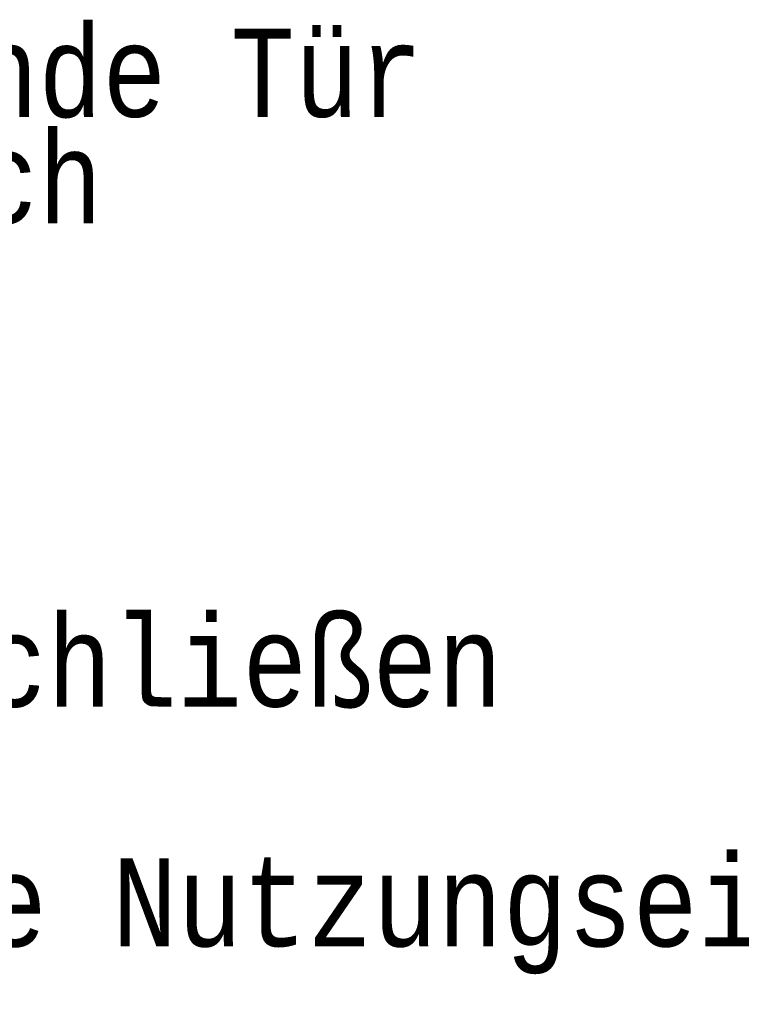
# Model space of a CAD drawing. Header units: metres. Extents: x -5 to 193, y -5 to 104.
# Tile 5 of 25: x -5.3188 to -5.2984, y -4.9406 to -4.9128. Entities that reach past the tile are written whole.
import ezdxf

# ---------------------------------------------------------------- set-up
doc = ezdxf.new("R2010")
doc.units = ezdxf.units.M
doc.linetypes.add('AUSGEZOGEN', pattern=[0])
doc.layers.add('XR$4$STANDARD', color=7, linetype='Continuous', lineweight=25)
doc.styles.add('LUCIDACONSOLE', font='LUCON.TTF')

msp = doc.modelspace()

# ---------------------------------------------------------------- texts
at = {"layer": 'XR$4$STANDARD', "color": 0, "linetype": 'AUSGEZOGEN', "lineweight": 25, "insert": (-5.343737, -4.913009), "char_height": 0.0025, "width": 0.04251628, "attachment_point": 1, "line_spacing_factor": 0.722892, "style": 'LUCIDACONSOLE'}
msp.add_mtext('{\\fLucida Console|i0|b0;\\H0.002500;\\W0.857143;\\C7;dichtschließende Tür}\\P{\\fLucida Console|i0|b0;\\H0.002500;\\W0.857143;\\C7;Neu / Austausch}\\P', dxfattribs=at)
at = {"layer": 'XR$4$STANDARD', "color": 0, "linetype": 'AUSGEZOGEN', "lineweight": 25, "char_height": 0.0025, "attachment_point": 7, "style": 'LUCIDACONSOLE'}
for s, insert, width in [('\\W0.87;Wand\\~F90\\~verschließen', (-5.34387, -4.93227), 0.04458463), ('\\W0.87;abgeschlossene\\~Nutzungseinheit', (-5.34387, -4.939794), 0.06322734)]:
    msp.add_mtext(s, dxfattribs=dict(at, insert=insert, width=width))

doc.saveas('drawing.dxf')
